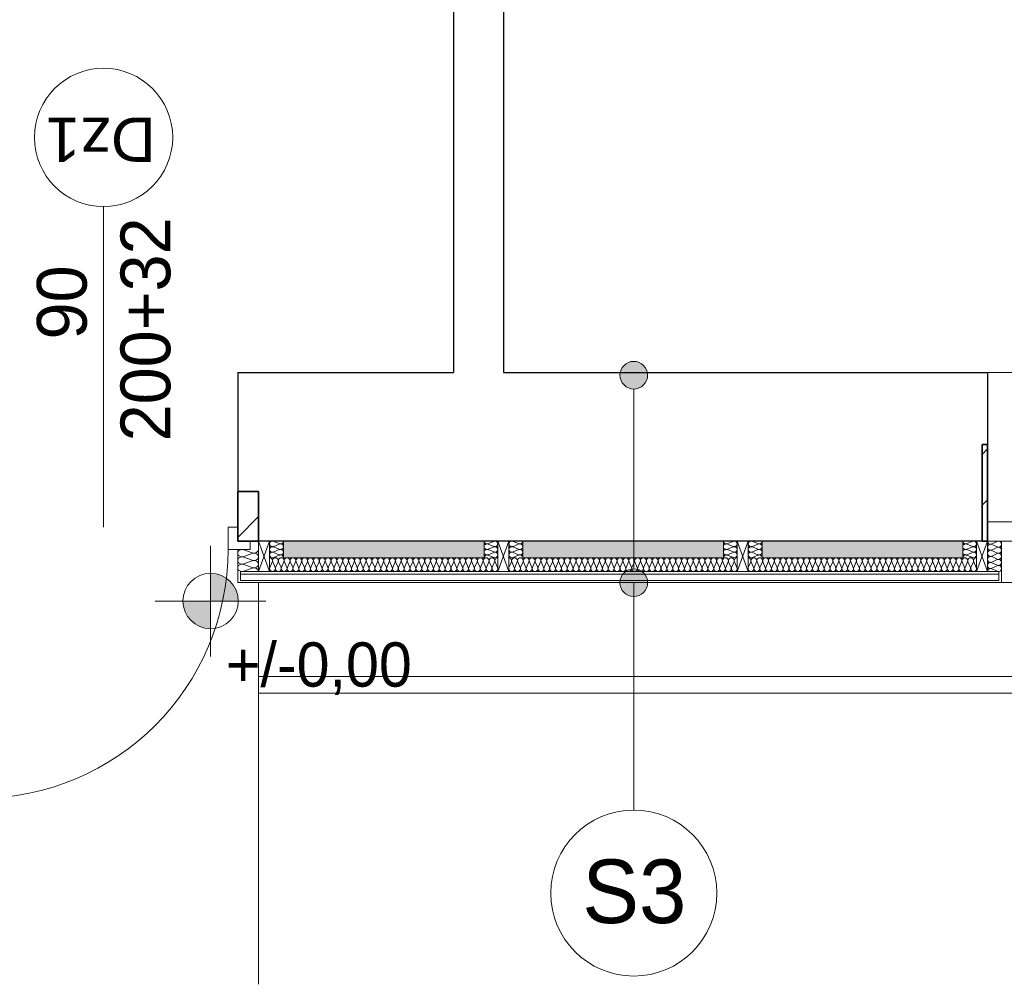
# Model space of a CAD drawing. Header units: inches. Extents: x -515158 to -470211, y -1887 to 84268.
# Tile 25 of 102: x -481176 to -477618, y -875 to 2613. Entities that reach past the tile are written whole.
import ezdxf

# ---------------------------------------------------------------- set-up
doc = ezdxf.new("R2010")
doc.units = ezdxf.units.IN
doc.header["$MEASUREMENT"] = 0
for name, color, linetype, lineweight in [('#podkład', 252, 'Continuous', 9), ('Arch drzwi_Nr_Pióra__10', 252, 'Continuous', 18), ('Arch ocieplenie_Nr_Pióra__21', 252, 'Continuous', 9), ('Arch ocieplenie_Nr_Pióra__44', 252, 'Continuous', 9), ('Arch ocieplenie_Nr_Pióra__95', 252, 'Continuous', 13), ('Arch opisy okien_Nr_Pióra__9', 252, 'Continuous', 9), ('Arch opisy_Nr_Pióra__1', 252, 'Continuous', 25), ('Arch opisy_Nr_Pióra__21', 252, 'Continuous', 9), ('Arch opisy_Nr_Pióra__9', 252, 'Continuous', 9), ('Arch stropy_Nr_Pióra__21', 252, 'Continuous', 9), ('Arch teren_Nr_Pióra__5', 252, 'Continuous', 13), ('Arch wykończenie_Nr_Pióra__9', 252, 'Continuous', 9), ('Arch zmurowania_Nr_Pióra__21', 252, 'Continuous', 9), ('Arch zmurowania_Nr_Pióra__27', 252, 'Continuous', 35), ('INWENT OPISY_Nr_Pióra__9', 252, 'Continuous', 9), ('INWENT RZĘDNE_Nr_Pióra__21', 252, 'Continuous', 9), ('INWENT. OKNA_Nr_Pióra__5', 252, 'Continuous', 13), ('INWENT.ŚCIANY_Nr_Pióra__1', 252, 'Continuous', 25), ('INWENT.ŚCIANY_Nr_Pióra__21', 252, 'Continuous', 9)]:
    doc.layers.add(name, color=color, linetype=linetype, lineweight=lineweight)
doc.styles.add('GENERATED_STYLE_10', font='arial.ttf')
doc.styles.add('GENERATED_STYLE_3', font='txt')
doc.styles.add('GENERATED_STYLE_6', font='txt')
doc.styles.add('GENERATED_STYLE_7', font='txt')
pattern_1 = [(45, (0, 0), (-91.923878, 91.923878), [])]

# ---------------------------------------------------------------- blocks, each defined once
blk = doc.blocks.new('parter')
at = {"layer": 'Arch opisy_Nr_Pióra__21', "linetype": 'Continuous'}
for points in [[(-478907, 33457.6), (-478910.8, 33476.8), (-478921.6, 33493), (-478937.9, 33503.8), (-478957, 33507.6), (-478976.1, 33503.8), (-478992.3, 33493), (-479003.2, 33476.8), (-479007, 33457.6), (-479003.2, 33438.5), (-478992.3, 33422.3), (-478976.1, 33411.4), (-478957, 33407.6), (-478937.9, 33411.4), (-478921.6, 33422.3), (-478910.8, 33438.5)], [(-478907, 32707.6), (-478910.8, 32726.8), (-478921.6, 32743), (-478937.9, 32753.8), (-478957, 32757.6), (-478976.1, 32753.8), (-478992.3, 32743), (-479003.2, 32726.8), (-479007, 32707.6), (-479003.2, 32688.5), (-478992.3, 32672.3), (-478976.1, 32661.4), (-478957, 32657.6), (-478937.9, 32661.4), (-478921.6, 32672.3), (-478910.8, 32688.5)]]:
    blk.add_hatch(color=252, dxfattribs=at).paths.add_polyline_path(points, flags=0)
at = {"layer": 'Arch zmurowania_Nr_Pióra__21', "linetype": 'Continuous'}
h = blk.add_hatch(dxfattribs=at)
h.set_pattern_fill('Common_Brick', color=252, style=0, pattern_type=2)
h.set_pattern_definition(pattern_1)
h.paths.add_polyline_path([(-477698.3, 32857.6), (-477678.3, 32857.6), (-477678.3, 33207.6), (-477698.3, 33207.6)], flags=0)
h = blk.add_hatch(dxfattribs=at)
h.set_pattern_fill('Common_Brick', color=252, style=0, pattern_type=2)
h.set_pattern_definition(pattern_1)
h.paths.add_polyline_path([(-480313.3, 33037.6), (-480388.3, 33037.6), (-480388.3, 32857.6), (-480313.3, 32857.6)], flags=0)
at = {"layer": 'INWENT RZĘDNE_Nr_Pióra__21', "linetype": 'Continuous'}
for points in [[(-480486.5, 32641), (-480386.5, 32641), (-480394.1, 32679.3), (-480415.8, 32711.7), (-480448.2, 32733.4), (-480486.5, 32741)], [(-480486.5, 32641), (-480586.5, 32641), (-480578.9, 32602.7), (-480557.2, 32570.3), (-480524.8, 32548.6), (-480486.5, 32541)]]:
    blk.add_hatch(color=252, dxfattribs=at).paths.add_polyline_path(points, flags=0)
at = {"layer": 'Arch drzwi_Nr_Pióra__10', "color": 252, "linetype": 'Continuous'}
for p, q in [((-480423.3, 32907.6), (-480423.3, 32827.6)), ((-480388.3, 32907.6), (-480423.3, 32907.6)), ((-480343.3, 32857.6), (-480343.3, 32827.6)), ((-480423.3, 32827.6), (-480343.3, 32827.6))]:
    blk.add_line(p, q, dxfattribs=at)
blk.add_arc((-481323.3, 32827.6), 900, 270, 0, dxfattribs=at)
at = {"layer": 'Arch ocieplenie_Nr_Pióra__21', "color": 252, "linetype": 'Continuous'}
for p, q in [((-480223.3, 32857.6), (-480223.3, 32797.6)), ((-479498.3, 32857.6), (-480223.3, 32857.6)), ((-479498.3, 32797.6), (-479498.3, 32857.6)), ((-479358.3, 32857.6), (-479358.3, 32797.6)), ((-478633.3, 32857.6), (-479358.3, 32857.6)), ((-478633.3, 32797.6), (-478633.3, 32857.6)), ((-478493.3, 32857.6), (-477768.3, 32857.6)), ((-478493.3, 32797.6), (-478493.3, 32857.6)), ((-477768.3, 32857.6), (-477768.3, 32797.6)), ((-480223.3, 32797.6), (-479498.3, 32797.6)), ((-479358.3, 32797.6), (-478633.3, 32797.6)), ((-477768.3, 32797.6), (-478493.3, 32797.6))]:
    blk.add_line(p, q, dxfattribs=at)
at = {"layer": 'Arch ocieplenie_Nr_Pióra__44', "color": 252, "linetype": 'Continuous'}
for p, q in [((-480238.2, 32848.5), (-480258.4, 32856.8)), ((-480258.4, 32838.5), (-480238.2, 32846.8)), ((-479483.4, 32848.5), (-479463.2, 32856.8)), ((-479463.2, 32838.5), (-479483.4, 32846.8)), ((-479373.2, 32848.5), (-479393.4, 32856.8)), ((-479393.4, 32838.5), (-479373.2, 32846.8)), ((-478618.4, 32848.5), (-478598.2, 32856.8)), ((-478598.2, 32838.5), (-478618.4, 32846.8)), ((-478508.2, 32848.5), (-478528.4, 32856.8)), ((-478528.4, 32838.5), (-478508.2, 32846.8)), ((-477753.4, 32848.5), (-477733.2, 32856.8)), ((-477733.2, 32838.5), (-477753.4, 32846.8)), ((-477663.4, 32847.6), (-477643.2, 32856.7)), ((-477643.2, 32836.6), (-477663.4, 32845.7)), ((-480335.7, 32815.4), (-480366, 32826.5)), ((-480366, 32802.1), (-480335.7, 32813.2)), ((-480238.2, 32828.5), (-480258.4, 32836.8)), ((-480258.4, 32818.5), (-480238.2, 32826.8)), ((-480238.2, 32808.5), (-480258.4, 32816.8)), ((-479483.4, 32828.5), (-479463.2, 32836.8)), ((-479463.2, 32818.5), (-479483.4, 32826.8)), ((-479483.4, 32808.5), (-479463.2, 32816.8)), ((-479373.2, 32828.5), (-479393.4, 32836.8)), ((-479393.4, 32818.5), (-479373.2, 32826.8)), ((-479373.2, 32808.5), (-479393.4, 32816.8)), ((-478618.4, 32828.5), (-478598.2, 32836.8)), ((-478598.2, 32818.5), (-478618.4, 32826.8)), ((-478618.4, 32808.5), (-478598.2, 32816.8)), ((-478508.2, 32828.5), (-478528.4, 32836.8)), ((-478528.4, 32818.5), (-478508.2, 32826.8)), ((-478508.2, 32808.5), (-478528.4, 32816.8)), ((-477753.4, 32828.5), (-477733.2, 32836.8)), ((-477733.2, 32818.5), (-477753.4, 32826.8)), ((-477753.4, 32808.5), (-477733.2, 32816.8)), ((-477663.4, 32825.6), (-477643.2, 32834.7)), ((-477643.2, 32814.6), (-477663.4, 32823.7)), ((-477663.4, 32803.6), (-477643.2, 32812.7)), ((-480335.7, 32788.8), (-480366, 32799.8)), ((-480366, 32775.4), (-480335.7, 32786.5)), ((-480335.7, 32762.1), (-480366, 32773.2)), ((-480263.6, 32782.7), (-480272.4, 32762.5)), ((-480253.1, 32762.5), (-480261.9, 32782.7)), ((-480258.4, 32798.5), (-480238.2, 32806.8)), ((-480242.5, 32782.7), (-480251.3, 32762.5)), ((-480231.9, 32762.5), (-480240.7, 32782.7)), ((-480221.3, 32782.7), (-480230.1, 32762.5)), ((-480210.8, 32762.5), (-480219.6, 32782.7)), ((-480200.2, 32782.7), (-480209, 32762.5)), ((-480189.6, 32762.5), (-480198.4, 32782.7)), ((-480179, 32782.7), (-480187.8, 32762.5)), ((-480168.4, 32762.5), (-480177.2, 32782.7)), ((-480157.9, 32782.7), (-480166.7, 32762.5)), ((-480147.3, 32762.5), (-480156.1, 32782.7)), ((-480136.7, 32782.7), (-480145.5, 32762.5)), ((-480126.1, 32762.5), (-480134.9, 32782.7)), ((-480115.6, 32782.7), (-480124.4, 32762.5)), ((-480105, 32762.5), (-480113.8, 32782.7)), ((-480094.4, 32782.7), (-480103.2, 32762.5)), ((-480083.8, 32762.5), (-480092.6, 32782.7)), ((-480073.3, 32782.7), (-480082.1, 32762.5)), ((-480062.7, 32762.5), (-480071.5, 32782.7)), ((-480052.1, 32782.7), (-480060.9, 32762.5)), ((-480041.5, 32762.5), (-480050.3, 32782.7)), ((-480030.9, 32782.7), (-480039.7, 32762.5)), ((-480020.4, 32762.5), (-480029.2, 32782.7)), ((-480009.8, 32782.7), (-480018.6, 32762.5)), ((-479999.2, 32762.5), (-480008, 32782.7)), ((-479988.6, 32782.7), (-479997.4, 32762.5)), ((-479978.1, 32762.5), (-479986.9, 32782.7)), ((-479967.5, 32782.7), (-479976.3, 32762.5)), ((-479956.9, 32762.5), (-479965.7, 32782.7)), ((-479946.3, 32782.7), (-479955.1, 32762.5)), ((-479935.8, 32762.5), (-479944.6, 32782.7)), ((-479925.2, 32782.7), (-479934, 32762.5)), ((-479914.6, 32762.5), (-479923.4, 32782.7)), ((-479904, 32782.7), (-479912.8, 32762.5)), ((-479893.4, 32762.5), (-479902.2, 32782.7)), ((-479882.9, 32782.7), (-479891.7, 32762.5)), ((-479872.3, 32762.5), (-479881.1, 32782.7)), ((-479861.7, 32782.7), (-479870.5, 32762.5)), ((-479851.1, 32762.5), (-479859.9, 32782.7)), ((-479840.6, 32782.7), (-479849.4, 32762.5)), ((-479830, 32762.5), (-479838.8, 32782.7)), ((-479819.4, 32782.7), (-479828.2, 32762.5)), ((-479808.8, 32762.5), (-479817.6, 32782.7)), ((-479798.3, 32782.7), (-479807.1, 32762.5)), ((-479787.7, 32762.5), (-479796.5, 32782.7)), ((-479777.1, 32782.7), (-479785.9, 32762.5)), ((-479766.5, 32762.5), (-479775.3, 32782.7)), ((-479755.9, 32782.7), (-479764.7, 32762.5)), ((-479745.4, 32762.5), (-479754.2, 32782.7)), ((-479734.8, 32782.7), (-479743.6, 32762.5)), ((-479724.2, 32762.5), (-479733, 32782.7)), ((-479713.6, 32782.7), (-479722.4, 32762.5)), ((-479703.1, 32762.5), (-479711.9, 32782.7)), ((-479692.5, 32782.7), (-479701.3, 32762.5)), ((-479681.9, 32762.5), (-479690.7, 32782.7)), ((-479671.3, 32782.7), (-479680.1, 32762.5)), ((-479660.8, 32762.5), (-479669.6, 32782.7)), ((-479650.2, 32782.7), (-479659, 32762.5)), ((-479639.6, 32762.5), (-479648.4, 32782.7)), ((-479629, 32782.7), (-479637.8, 32762.5)), ((-479618.4, 32762.5), (-479627.2, 32782.7)), ((-479607.9, 32782.7), (-479616.7, 32762.5)), ((-479597.3, 32762.5), (-479606.1, 32782.7)), ((-479586.7, 32782.7), (-479595.5, 32762.5)), ((-479576.1, 32762.5), (-479584.9, 32782.7)), ((-479565.6, 32782.7), (-479574.4, 32762.5)), ((-479555, 32762.5), (-479563.8, 32782.7)), ((-479544.4, 32782.7), (-479553.2, 32762.5)), ((-479533.8, 32762.5), (-479542.6, 32782.7)), ((-479523.3, 32782.7), (-479532.1, 32762.5)), ((-479512.7, 32762.5), (-479521.5, 32782.7)), ((-479502.1, 32782.7), (-479510.9, 32762.5)), ((-479491.5, 32762.5), (-479500.3, 32782.7)), ((-479480.9, 32782.7), (-479489.7, 32762.5)), ((-479463.2, 32798.5), (-479483.4, 32806.8)), ((-479470.4, 32762.5), (-479479.2, 32782.7)), ((-479459.8, 32782.7), (-479468.6, 32762.5)), ((-479449.2, 32762.5), (-479458, 32782.7)), ((-479408.3, 32762.5), (-479399.5, 32782.7)), ((-479397.7, 32782.7), (-479388.9, 32762.5)), ((-479393.4, 32798.5), (-479373.2, 32806.8)), ((-479387.1, 32762.5), (-479378.3, 32782.7)), ((-479376.5, 32782.7), (-479367.7, 32762.5)), ((-479366, 32762.5), (-479357.2, 32782.7)), ((-479355.4, 32782.7), (-479346.6, 32762.5)), ((-479344.8, 32762.5), (-479336, 32782.7)), ((-479334.2, 32782.7), (-479325.4, 32762.5)), ((-479323.6, 32762.5), (-479314.8, 32782.7)), ((-479313, 32782.7), (-479304.2, 32762.5)), ((-479302.4, 32762.5), (-479293.6, 32782.7)), ((-479291.8, 32782.7), (-479283, 32762.5)), ((-479281.3, 32762.5), (-479272.4, 32782.7)), ((-479270.7, 32782.7), (-479261.9, 32762.5)), ((-479260.1, 32762.5), (-479251.3, 32782.7)), ((-479249.5, 32782.7), (-479240.7, 32762.5)), ((-479238.9, 32762.5), (-479230.1, 32782.7)), ((-479228.3, 32782.7), (-479219.5, 32762.5)), ((-479217.7, 32762.5), (-479208.9, 32782.7)), ((-479207.1, 32782.7), (-479198.3, 32762.5)), ((-479196.6, 32762.5), (-479187.7, 32782.7)), ((-479186, 32782.7), (-479177.2, 32762.5)), ((-479175.4, 32762.5), (-479166.6, 32782.7)), ((-479164.8, 32782.7), (-479156, 32762.5)), ((-479154.2, 32762.5), (-479145.4, 32782.7)), ((-479143.6, 32782.7), (-479134.8, 32762.5)), ((-479133, 32762.5), (-479124.2, 32782.7)), ((-479122.4, 32782.7), (-479113.6, 32762.5)), ((-479111.8, 32762.5), (-479103, 32782.7)), ((-479101.3, 32782.7), (-479092.4, 32762.5)), ((-479090.7, 32762.5), (-479081.9, 32782.7)), ((-479080.1, 32782.7), (-479071.3, 32762.5)), ((-479069.5, 32762.5), (-479060.7, 32782.7)), ((-479058.9, 32782.7), (-479050.1, 32762.5)), ((-479048.3, 32762.5), (-479039.5, 32782.7)), ((-479037.7, 32782.7), (-479028.9, 32762.5)), ((-479027.1, 32762.5), (-479018.3, 32782.7)), ((-479016.6, 32782.7), (-479007.7, 32762.5)), ((-479006, 32762.5), (-478997.2, 32782.7)), ((-478995.4, 32782.7), (-478986.6, 32762.5)), ((-478984.8, 32762.5), (-478976, 32782.7)), ((-478974.2, 32782.7), (-478965.4, 32762.5)), ((-478963.6, 32762.5), (-478954.8, 32782.7)), ((-478953, 32782.7), (-478944.2, 32762.5)), ((-478942.4, 32762.5), (-478933.6, 32782.7)), ((-478931.8, 32782.7), (-478923, 32762.5)), ((-478921.3, 32762.5), (-478912.4, 32782.7)), ((-478910.7, 32782.7), (-478901.9, 32762.5)), ((-478900.1, 32762.5), (-478891.3, 32782.7)), ((-478889.5, 32782.7), (-478880.7, 32762.5)), ((-478878.9, 32762.5), (-478870.1, 32782.7)), ((-478868.3, 32782.7), (-478859.5, 32762.5)), ((-478857.7, 32762.5), (-478848.9, 32782.7)), ((-478847.1, 32782.7), (-478838.3, 32762.5)), ((-478836.6, 32762.5), (-478827.7, 32782.7)), ((-478826, 32782.7), (-478817.2, 32762.5)), ((-478815.4, 32762.5), (-478806.6, 32782.7)), ((-478804.8, 32782.7), (-478796, 32762.5)), ((-478794.2, 32762.5), (-478785.4, 32782.7)), ((-478783.6, 32782.7), (-478774.8, 32762.5)), ((-478773, 32762.5), (-478764.2, 32782.7)), ((-478762.4, 32782.7), (-478753.6, 32762.5)), ((-478751.8, 32762.5), (-478743, 32782.7)), ((-478741.3, 32782.7), (-478732.4, 32762.5)), ((-478730.7, 32762.5), (-478721.9, 32782.7)), ((-478720.1, 32782.7), (-478711.3, 32762.5)), ((-478709.5, 32762.5), (-478700.7, 32782.7)), ((-478698.9, 32782.7), (-478690.1, 32762.5)), ((-478688.3, 32762.5), (-478679.5, 32782.7)), ((-478677.7, 32782.7), (-478668.9, 32762.5)), ((-478667.1, 32762.5), (-478658.3, 32782.7)), ((-478656.6, 32782.7), (-478647.7, 32762.5)), ((-478646, 32762.5), (-478637.2, 32782.7)), ((-478635.4, 32782.7), (-478626.6, 32762.5)), ((-478624.8, 32762.5), (-478616, 32782.7)), ((-478598.2, 32798.5), (-478618.4, 32806.8)), ((-478614.2, 32782.7), (-478605.4, 32762.5)), ((-478603.6, 32762.5), (-478594.8, 32782.7)), ((-478593, 32782.7), (-478584.2, 32762.5)), ((-478543.3, 32762.5), (-478534.5, 32782.7)), ((-478532.7, 32782.7), (-478523.9, 32762.5)), ((-478528.4, 32798.5), (-478508.2, 32806.8)), ((-478522.1, 32762.5), (-478513.3, 32782.7)), ((-478511.5, 32782.7), (-478502.7, 32762.5)), ((-478501, 32762.5), (-478492.2, 32782.7)), ((-478490.4, 32782.7), (-478481.6, 32762.5)), ((-478479.8, 32762.5), (-478471, 32782.7)), ((-478469.2, 32782.7), (-478460.4, 32762.5)), ((-478458.6, 32762.5), (-478449.8, 32782.7)), ((-478448, 32782.7), (-478439.2, 32762.5)), ((-478437.4, 32762.5), (-478428.6, 32782.7)), ((-478426.8, 32782.7), (-478418, 32762.5)), ((-478416.3, 32762.5), (-478407.4, 32782.7)), ((-478405.7, 32782.7), (-478396.9, 32762.5)), ((-478395.1, 32762.5), (-478386.3, 32782.7)), ((-478384.5, 32782.7), (-478375.7, 32762.5)), ((-478373.9, 32762.5), (-478365.1, 32782.7)), ((-478363.3, 32782.7), (-478354.5, 32762.5)), ((-478352.7, 32762.5), (-478343.9, 32782.7)), ((-478342.1, 32782.7), (-478333.3, 32762.5)), ((-478331.5, 32762.5), (-478322.7, 32782.7)), ((-478321, 32782.7), (-478312.2, 32762.5)), ((-478310.4, 32762.5), (-478301.6, 32782.7)), ((-478299.8, 32782.7), (-478291, 32762.5)), ((-478289.2, 32762.5), (-478280.4, 32782.7)), ((-478278.6, 32782.7), (-478269.8, 32762.5)), ((-478268, 32762.5), (-478259.2, 32782.7)), ((-478257.4, 32782.7), (-478248.6, 32762.5)), ((-478246.8, 32762.5), (-478238, 32782.7)), ((-478236.3, 32782.7), (-478227.4, 32762.5)), ((-478225.7, 32762.5), (-478216.9, 32782.7)), ((-478215.1, 32782.7), (-478206.3, 32762.5)), ((-478204.5, 32762.5), (-478195.7, 32782.7)), ((-478193.9, 32782.7), (-478185.1, 32762.5)), ((-478183.3, 32762.5), (-478174.5, 32782.7)), ((-478172.7, 32782.7), (-478163.9, 32762.5)), ((-478162.1, 32762.5), (-478153.3, 32782.7)), ((-478151.6, 32782.7), (-478142.7, 32762.5)), ((-478141, 32762.5), (-478132.2, 32782.7)), ((-478130.4, 32782.7), (-478121.6, 32762.5)), ((-478119.8, 32762.5), (-478111, 32782.7)), ((-478109.2, 32782.7), (-478100.4, 32762.5)), ((-478098.6, 32762.5), (-478089.8, 32782.7)), ((-478088, 32782.7), (-478079.2, 32762.5)), ((-478077.4, 32762.5), (-478068.6, 32782.7)), ((-478066.8, 32782.7), (-478058, 32762.5)), ((-478056.3, 32762.5), (-478047.4, 32782.7)), ((-478045.7, 32782.7), (-478036.9, 32762.5)), ((-478035.1, 32762.5), (-478026.3, 32782.7)), ((-478024.5, 32782.7), (-478015.7, 32762.5)), ((-478013.9, 32762.5), (-478005.1, 32782.7)), ((-478003.3, 32782.7), (-477994.5, 32762.5)), ((-477992.7, 32762.5), (-477983.9, 32782.7)), ((-477982.1, 32782.7), (-477973.3, 32762.5)), ((-477971.6, 32762.5), (-477962.7, 32782.7)), ((-477961, 32782.7), (-477952.2, 32762.5)), ((-477950.4, 32762.5), (-477941.6, 32782.7)), ((-477939.8, 32782.7), (-477931, 32762.5)), ((-477929.2, 32762.5), (-477920.4, 32782.7)), ((-477918.6, 32782.7), (-477909.8, 32762.5)), ((-477908, 32762.5), (-477899.2, 32782.7)), ((-477897.4, 32782.7), (-477888.6, 32762.5)), ((-477886.8, 32762.5), (-477878, 32782.7)), ((-477876.3, 32782.7), (-477867.4, 32762.5)), ((-477865.7, 32762.5), (-477856.9, 32782.7)), ((-477855.1, 32782.7), (-477846.3, 32762.5)), ((-477844.5, 32762.5), (-477835.7, 32782.7)), ((-477833.9, 32782.7), (-477825.1, 32762.5)), ((-477823.3, 32762.5), (-477814.5, 32782.7)), ((-477812.7, 32782.7), (-477803.9, 32762.5)), ((-477802.1, 32762.5), (-477793.3, 32782.7)), ((-477791.6, 32782.7), (-477782.7, 32762.5)), ((-477781, 32762.5), (-477772.2, 32782.7)), ((-477770.4, 32782.7), (-477761.6, 32762.5)), ((-477759.8, 32762.5), (-477751, 32782.7)), ((-477733.2, 32798.5), (-477753.4, 32806.8)), ((-477749.2, 32782.7), (-477740.4, 32762.5)), ((-477738.6, 32762.5), (-477729.8, 32782.7)), ((-477728, 32782.7), (-477719.2, 32762.5)), ((-477643.2, 32792.6), (-477663.4, 32801.7)), ((-477663.4, 32781.6), (-477643.2, 32790.7)), ((-477643.2, 32770.6), (-477663.4, 32779.7)), ((-480366, 32748.8), (-480335.7, 32759.8)), ((-477663.4, 32759.6), (-477643.2, 32768.7)), ((-477643.2, 32748.6), (-477663.4, 32757.7))]:
    blk.add_line(p, q, dxfattribs=at)
for centre, major_axis, ratio, start_param, end_param in [((-480262.7, 32847.6), (-10.6, 0), 0.940381, 4.299595, 8.266775), ((-480234, 32857.6), (-10.6, 0), 0.940381, 1.158004, 3.141593), ((-480234, 32837.6), (-10.6, 0), 0.940381, 1.158004, 5.125183), ((-479487.7, 32837.6), (-10.6, 0), 0.940381, 4.299595, 8.266774), ((-479487.7, 32857.6), (-10.6, 0), 0.940381, 6.283185, 8.266774), ((-479459, 32847.6), (-10.6, 0), 0.940381, 1.158003, 5.125183), ((-479397.7, 32847.6), (-10.6, 0), 0.940381, 4.299595, 8.266775), ((-479369, 32857.6), (-10.6, 0), 0.940381, 1.158004, 3.141593), ((-479369, 32837.6), (-10.6, 0), 0.940381, 1.158004, 5.125183), ((-478622.7, 32837.6), (-10.6, 0), 0.940381, 4.299595, 8.266774), ((-478622.7, 32857.6), (-10.6, 0), 0.940381, 6.283185, 8.266774), ((-478594, 32847.6), (-10.6, 0), 0.940381, 1.158003, 5.125183), ((-478532.7, 32847.6), (-10.6, 0), 0.940381, 4.299595, 8.266775), ((-478504, 32857.6), (-10.6, 0), 0.940381, 1.158004, 3.141593), ((-478504, 32837.6), (-10.6, 0), 0.940381, 1.158004, 5.125183), ((-477757.7, 32837.6), (-10.6, 0), 0.940381, 4.299595, 8.266774), ((-477757.7, 32857.6), (-10.6, 0), 0.940381, 6.283185, 8.266774), ((-477729, 32847.6), (-10.6, 0), 0.940381, 1.158003, 5.125183), ((-477667.7, 32835.6), (0, 11), 0.966714, 5.870392, 9.837571), ((-477667.7, 32857.6), (0, 11), 0.966714, 1.570796, 3.554385), ((-477639, 32846.6), (0, 11), 0.966714, 2.728799, 6.695979), ((-480372.4, 32814.3), (-16, 0), 0.835908, 4.299595, 8.266775), ((-480329.3, 32827.6), (-16, 0), 0.835908, 1.158004, 3.141593), ((-480329.3, 32801), (-16, 0), 0.835908, 1.158004, 5.125183), ((-480262.7, 32827.6), (-10.6, 0), 0.940381, 4.299595, 8.266775), ((-480262.7, 32807.6), (-10.6, 0), 0.940381, 4.299595, 8.266775), ((-480234, 32817.6), (-10.6, 0), 0.940381, 1.158004, 5.125183), ((-480234, 32797.6), (-10.6, 0), 0.940381, 3.141593, 5.125182), ((-479487.7, 32817.6), (-10.6, 0), 0.940381, 4.299595, 8.266774), ((-479487.7, 32797.6), (-10.6, 0), 0.940381, 4.299596, 6.283185), ((-479459, 32827.6), (-10.6, 0), 0.940381, 1.158003, 5.125183), ((-479459, 32807.6), (-10.6, 0), 0.940381, 1.158003, 5.125183), ((-479397.7, 32827.6), (-10.6, 0), 0.940381, 4.299595, 8.266775), ((-479397.7, 32807.6), (-10.6, 0), 0.940381, 4.299595, 8.266775), ((-479369, 32817.6), (-10.6, 0), 0.940381, 1.158004, 5.125183), ((-479369, 32797.6), (-10.6, 0), 0.940381, 3.141593, 5.125182), ((-478622.7, 32817.6), (-10.6, 0), 0.940381, 4.299595, 8.266774), ((-478622.7, 32797.6), (-10.6, 0), 0.940381, 4.299596, 6.283185), ((-478594, 32827.6), (-10.6, 0), 0.940381, 1.158003, 5.125183), ((-478594, 32807.6), (-10.6, 0), 0.940381, 1.158003, 5.125183), ((-478532.7, 32827.6), (-10.6, 0), 0.940381, 4.299595, 8.266775), ((-478532.7, 32807.6), (-10.6, 0), 0.940381, 4.299595, 8.266775), ((-478504, 32817.6), (-10.6, 0), 0.940381, 1.158004, 5.125183), ((-478504, 32797.6), (-10.6, 0), 0.940381, 3.141593, 5.125182), ((-477757.7, 32817.6), (-10.6, 0), 0.940381, 4.299595, 8.266774), ((-477757.7, 32797.6), (-10.6, 0), 0.940381, 4.299596, 6.283185), ((-477729, 32827.6), (-10.6, 0), 0.940381, 1.158003, 5.125183), ((-477729, 32807.6), (-10.6, 0), 0.940381, 1.158003, 5.125183), ((-477667.7, 32813.6), (0, 11), 0.966714, 5.870392, 9.837571), ((-477639, 32824.6), (0, 11), 0.966714, 2.728799, 6.695979), ((-477639, 32802.6), (0, 11), 0.966714, 2.728799, 6.695979), ((-480372.4, 32787.6), (-16, 0), 0.835908, 4.299595, 8.266775), ((-480372.4, 32761), (-16, 0), 0.835908, 4.299595, 8.266775), ((-480329.3, 32774.3), (-16, 0), 0.835908, 1.158004, 5.125183), ((-480273.3, 32787), (0, -10.6), 0.994621, 1.158004, 3.141593), ((-480252.2, 32787), (0, -10.6), 0.994621, 1.158004, 5.125183), ((-480231, 32787), (0, -10.6), 0.994621, 1.158004, 5.125183), ((-480209.9, 32787), (0, -10.6), 0.994621, 1.158004, 5.125183), ((-480188.7, 32787), (0, -10.6), 0.994621, 1.158004, 5.125183), ((-480167.6, 32787), (0, -10.6), 0.994621, 1.158004, 5.125183), ((-480146.4, 32787), (0, -10.6), 0.994621, 1.158004, 5.125183), ((-480125.2, 32787), (0, -10.6), 0.994621, 1.158004, 5.125183), ((-480104.1, 32787), (0, -10.6), 0.994621, 1.158004, 5.125183), ((-480082.9, 32787), (0, -10.6), 0.994621, 1.158004, 5.125183), ((-480061.8, 32787), (0, -10.6), 0.994621, 1.158004, 5.125183), ((-480040.6, 32787), (0, -10.6), 0.994621, 1.158004, 5.125183), ((-480019.5, 32787), (0, -10.6), 0.994621, 1.158004, 5.125183), ((-479998.3, 32787), (0, -10.6), 0.994621, 1.158004, 5.125183), ((-479977.2, 32787), (0, -10.6), 0.994621, 1.158004, 5.125183), ((-479956, 32787), (0, -10.6), 0.994621, 1.158004, 5.125183), ((-479934.9, 32787), (0, -10.6), 0.994621, 1.158004, 5.125183), ((-479913.7, 32787), (0, -10.6), 0.994621, 1.158004, 5.125183), ((-479892.6, 32787), (0, -10.6), 0.994621, 1.158004, 5.125183), ((-479871.4, 32787), (0, -10.6), 0.994621, 1.158004, 5.125183), ((-479850.2, 32787), (0, -10.6), 0.994621, 1.158004, 5.125183), ((-479829.1, 32787), (0, -10.6), 0.994621, 1.158004, 5.125183), ((-479807.9, 32787), (0, -10.6), 0.994621, 1.158004, 5.125183), ((-479786.8, 32787), (0, -10.6), 0.994621, 1.158004, 5.125183), ((-479765.6, 32787), (0, -10.6), 0.994621, 1.158004, 5.125183), ((-479744.5, 32787), (0, -10.6), 0.994621, 1.158004, 5.125183), ((-479723.3, 32787), (0, -10.6), 0.994621, 1.158004, 5.125183), ((-479702.2, 32787), (0, -10.6), 0.994621, 1.158004, 5.125183), ((-479681, 32787), (0, -10.6), 0.994621, 1.158004, 5.125183), ((-479659.9, 32787), (0, -10.6), 0.994621, 1.158004, 5.125183), ((-479638.7, 32787), (0, -10.6), 0.994621, 1.158004, 5.125183), ((-479617.6, 32787), (0, -10.6), 0.994621, 1.158004, 5.125183), ((-479596.4, 32787), (0, -10.6), 0.994621, 1.158004, 5.125183), ((-479575.2, 32787), (0, -10.6), 0.994621, 1.158004, 5.125183), ((-479554.1, 32787), (0, -10.6), 0.994621, 1.158004, 5.125183), ((-479532.9, 32787), (0, -10.6), 0.994621, 1.158004, 5.125183), ((-479511.8, 32787), (0, -10.6), 0.994621, 1.158004, 5.125183), ((-479490.6, 32787), (0, -10.6), 0.994621, 1.158004, 5.125183), ((-479469.5, 32787), (0, -10.6), 0.994621, 1.158004, 5.125183), ((-479448.3, 32787), (0, -10.6), 0.994621, 3.141593, 5.125182), ((-479409.2, 32787), (0, 10.6), 0.995679, 4.299596, 6.283185), ((-479388, 32787), (0, 10.6), 0.995679, 4.299595, 8.266774), ((-479366.9, 32787), (0, 10.6), 0.995679, 4.299595, 8.266774), ((-479345.7, 32787), (0, 10.6), 0.995679, 4.299595, 8.266774), ((-479324.5, 32787), (0, 10.6), 0.995679, 4.299595, 8.266774), ((-479303.3, 32787), (0, 10.6), 0.995679, 4.299595, 8.266774), ((-479282.1, 32787), (0, 10.6), 0.995679, 4.299595, 8.266774), ((-479261, 32787), (0, 10.6), 0.995679, 4.299595, 8.266774), ((-479239.8, 32787), (0, 10.6), 0.995679, 4.299595, 8.266774), ((-479218.6, 32787), (0, 10.6), 0.995679, 4.299595, 8.266774), ((-479197.4, 32787), (0, 10.6), 0.995679, 4.299595, 8.266774), ((-479176.3, 32787), (0, 10.6), 0.995679, 4.299595, 8.266774), ((-479155.1, 32787), (0, 10.6), 0.995679, 4.299595, 8.266774), ((-479133.9, 32787), (0, 10.6), 0.995679, 4.299595, 8.266774), ((-479112.7, 32787), (0, 10.6), 0.995679, 4.299595, 8.266774), ((-479091.6, 32787), (0, 10.6), 0.995679, 4.299595, 8.266774), ((-479070.4, 32787), (0, 10.6), 0.995679, 4.299595, 8.266774), ((-479049.2, 32787), (0, 10.6), 0.995679, 4.299595, 8.266774), ((-479028, 32787), (0, 10.6), 0.995679, 4.299595, 8.266774), ((-479006.9, 32787), (0, 10.6), 0.995679, 4.299595, 8.266774), ((-478985.7, 32787), (0, 10.6), 0.995679, 4.299595, 8.266774), ((-478964.5, 32787), (0, 10.6), 0.995679, 4.299595, 8.266774), ((-478943.3, 32787), (0, 10.6), 0.995679, 4.299595, 8.266774), ((-478922.1, 32787), (0, 10.6), 0.995679, 4.299595, 8.266774), ((-478901, 32787), (0, 10.6), 0.995679, 4.299595, 8.266774), ((-478879.8, 32787), (0, 10.6), 0.995679, 4.299595, 8.266774), ((-478858.6, 32787), (0, 10.6), 0.995679, 4.299595, 8.266774), ((-478837.4, 32787), (0, 10.6), 0.995679, 4.299595, 8.266774), ((-478816.3, 32787), (0, 10.6), 0.995679, 4.299595, 8.266774), ((-478795.1, 32787), (0, 10.6), 0.995679, 4.299595, 8.266774), ((-478773.9, 32787), (0, 10.6), 0.995679, 4.299595, 8.266774), ((-478752.7, 32787), (0, 10.6), 0.995679, 4.299595, 8.266774), ((-478731.6, 32787), (0, 10.6), 0.995679, 4.299595, 8.266774), ((-478710.4, 32787), (0, 10.6), 0.995679, 4.299595, 8.266774), ((-478689.2, 32787), (0, 10.6), 0.995679, 4.299595, 8.266774), ((-478668, 32787), (0, 10.6), 0.995679, 4.299595, 8.266774), ((-478646.9, 32787), (0, 10.6), 0.995679, 4.299595, 8.266774), ((-478625.7, 32787), (0, 10.6), 0.995679, 4.299595, 8.266774), ((-478604.5, 32787), (0, 10.6), 0.995679, 4.299595, 8.266774), ((-478583.3, 32787), (0, 10.6), 0.995679, 6.283185, 8.266774), ((-478544.2, 32787), (0, 10.6), 0.995679, 4.299596, 6.283185), ((-478523, 32787), (0, 10.6), 0.995679, 4.299595, 8.266774), ((-478501.9, 32787), (0, 10.6), 0.995679, 4.299595, 8.266774), ((-478480.7, 32787), (0, 10.6), 0.995679, 4.299595, 8.266774), ((-478459.5, 32787), (0, 10.6), 0.995679, 4.299595, 8.266774), ((-478438.3, 32787), (0, 10.6), 0.995679, 4.299595, 8.266774), ((-478417.1, 32787), (0, 10.6), 0.995679, 4.299595, 8.266774), ((-478396, 32787), (0, 10.6), 0.995679, 4.299595, 8.266774), ((-478374.8, 32787), (0, 10.6), 0.995679, 4.299595, 8.266774), ((-478353.6, 32787), (0, 10.6), 0.995679, 4.299595, 8.266774), ((-478332.4, 32787), (0, 10.6), 0.995679, 4.299595, 8.266774), ((-478311.3, 32787), (0, 10.6), 0.995679, 4.299595, 8.266774), ((-478290.1, 32787), (0, 10.6), 0.995679, 4.299595, 8.266774), ((-478268.9, 32787), (0, 10.6), 0.995679, 4.299595, 8.266774), ((-478247.7, 32787), (0, 10.6), 0.995679, 4.299595, 8.266774), ((-478226.6, 32787), (0, 10.6), 0.995679, 4.299595, 8.266774), ((-478205.4, 32787), (0, 10.6), 0.995679, 4.299595, 8.266774), ((-478184.2, 32787), (0, 10.6), 0.995679, 4.299595, 8.266774), ((-478163, 32787), (0, 10.6), 0.995679, 4.299595, 8.266774), ((-478141.9, 32787), (0, 10.6), 0.995679, 4.299595, 8.266774), ((-478120.7, 32787), (0, 10.6), 0.995679, 4.299595, 8.266774), ((-478099.5, 32787), (0, 10.6), 0.995679, 4.299595, 8.266774), ((-478078.3, 32787), (0, 10.6), 0.995679, 4.299595, 8.266774), ((-478057.1, 32787), (0, 10.6), 0.995679, 4.299595, 8.266774), ((-478036, 32787), (0, 10.6), 0.995679, 4.299595, 8.266774), ((-478014.8, 32787), (0, 10.6), 0.995679, 4.299595, 8.266774), ((-477993.6, 32787), (0, 10.6), 0.995679, 4.299595, 8.266774), ((-477972.4, 32787), (0, 10.6), 0.995679, 4.299595, 8.266774), ((-477951.3, 32787), (0, 10.6), 0.995679, 4.299595, 8.266774), ((-477930.1, 32787), (0, 10.6), 0.995679, 4.299595, 8.266774), ((-477908.9, 32787), (0, 10.6), 0.995679, 4.299595, 8.266774), ((-477887.7, 32787), (0, 10.6), 0.995679, 4.299595, 8.266774), ((-477866.6, 32787), (0, 10.6), 0.995679, 4.299595, 8.266774), ((-477845.4, 32787), (0, 10.6), 0.995679, 4.299595, 8.266774), ((-477824.2, 32787), (0, 10.6), 0.995679, 4.299595, 8.266774), ((-477803, 32787), (0, 10.6), 0.995679, 4.299595, 8.266774), ((-477781.9, 32787), (0, 10.6), 0.995679, 4.299595, 8.266774), ((-477760.7, 32787), (0, 10.6), 0.995679, 4.299595, 8.266774), ((-477739.5, 32787), (0, 10.6), 0.995679, 4.299595, 8.266774), ((-477718.3, 32787), (0, 10.6), 0.995679, 6.283185, 8.266774), ((-477667.7, 32791.6), (0, 11), 0.966714, 5.870392, 9.837571), ((-477667.7, 32769.6), (0, 11), 0.966714, 5.870392, 9.837571), ((-477639, 32780.6), (0, 11), 0.966714, 2.728799, 6.695979), ((-480329.3, 32747.6), (-16, 0), 0.835908, 3.141593, 5.125182), ((-480262.7, 32758.3), (0, -10.6), 0.994621, 4.299595, 8.266775), ((-480241.6, 32758.3), (0, -10.6), 0.994621, 4.299595, 8.266775), ((-480220.4, 32758.3), (0, -10.6), 0.994621, 4.299595, 8.266775), ((-480199.3, 32758.3), (0, -10.6), 0.994621, 4.299595, 8.266775), ((-480178.1, 32758.3), (0, -10.6), 0.994621, 4.299595, 8.266775), ((-480157, 32758.3), (0, -10.6), 0.994621, 4.299595, 8.266775), ((-480135.8, 32758.3), (0, -10.6), 0.994621, 4.299595, 8.266775), ((-480114.7, 32758.3), (0, -10.6), 0.994621, 4.299595, 8.266775), ((-480093.5, 32758.3), (0, -10.6), 0.994621, 4.299595, 8.266775), ((-480072.4, 32758.3), (0, -10.6), 0.994621, 4.299595, 8.266775), ((-480051.2, 32758.3), (0, -10.6), 0.994621, 4.299595, 8.266775), ((-480030.1, 32758.3), (0, -10.6), 0.994621, 4.299595, 8.266775), ((-480008.9, 32758.3), (0, -10.6), 0.994621, 4.299595, 8.266775), ((-479987.7, 32758.3), (0, -10.6), 0.994621, 4.299595, 8.266775), ((-479966.6, 32758.3), (0, -10.6), 0.994621, 4.299595, 8.266775), ((-479945.4, 32758.3), (0, -10.6), 0.994621, 4.299595, 8.266775), ((-479924.3, 32758.3), (0, -10.6), 0.994621, 4.299595, 8.266775), ((-479903.1, 32758.3), (0, -10.6), 0.994621, 4.299595, 8.266775), ((-479882, 32758.3), (0, -10.6), 0.994621, 4.299595, 8.266775), ((-479860.8, 32758.3), (0, -10.6), 0.994621, 4.299595, 8.266775), ((-479839.7, 32758.3), (0, -10.6), 0.994621, 4.299595, 8.266775), ((-479818.5, 32758.3), (0, -10.6), 0.994621, 4.299595, 8.266775), ((-479797.4, 32758.3), (0, -10.6), 0.994621, 4.299595, 8.266775), ((-479776.2, 32758.3), (0, -10.6), 0.994621, 4.299595, 8.266775), ((-479755.1, 32758.3), (0, -10.6), 0.994621, 4.299595, 8.266775), ((-479733.9, 32758.3), (0, -10.6), 0.994621, 4.299595, 8.266775), ((-479712.7, 32758.3), (0, -10.6), 0.994621, 4.299595, 8.266775), ((-479691.6, 32758.3), (0, -10.6), 0.994621, 4.299595, 8.266775), ((-479670.4, 32758.3), (0, -10.6), 0.994621, 4.299595, 8.266775), ((-479649.3, 32758.3), (0, -10.6), 0.994621, 4.299595, 8.266775), ((-479628.1, 32758.3), (0, -10.6), 0.994621, 4.299595, 8.266775), ((-479607, 32758.3), (0, -10.6), 0.994621, 4.299595, 8.266775), ((-479585.8, 32758.3), (0, -10.6), 0.994621, 4.299595, 8.266775), ((-479564.7, 32758.3), (0, -10.6), 0.994621, 4.299595, 8.266775), ((-479543.5, 32758.3), (0, -10.6), 0.994621, 4.299595, 8.266775), ((-479522.4, 32758.3), (0, -10.6), 0.994621, 4.299595, 8.266775), ((-479501.2, 32758.3), (0, -10.6), 0.994621, 4.299595, 8.266775), ((-479480.1, 32758.3), (0, -10.6), 0.994621, 4.299595, 8.266775), ((-479458.9, 32758.3), (0, -10.6), 0.994621, 4.299595, 8.266775), ((-479398.6, 32758.3), (0, 10.6), 0.995679, 1.158003, 5.125183), ((-479377.4, 32758.3), (0, 10.6), 0.995679, 1.158003, 5.125183), ((-479356.3, 32758.3), (0, 10.6), 0.995679, 1.158003, 5.125183), ((-479335.1, 32758.3), (0, 10.6), 0.995679, 1.158003, 5.125183), ((-479313.9, 32758.3), (0, 10.6), 0.995679, 1.158003, 5.125183), ((-479292.7, 32758.3), (0, 10.6), 0.995679, 1.158003, 5.125183), ((-479271.6, 32758.3), (0, 10.6), 0.995679, 1.158003, 5.125183), ((-479250.4, 32758.3), (0, 10.6), 0.995679, 1.158003, 5.125183), ((-479229.2, 32758.3), (0, 10.6), 0.995679, 1.158003, 5.125183), ((-479208, 32758.3), (0, 10.6), 0.995679, 1.158003, 5.125183), ((-479186.9, 32758.3), (0, 10.6), 0.995679, 1.158003, 5.125183), ((-479165.7, 32758.3), (0, 10.6), 0.995679, 1.158003, 5.125183), ((-479144.5, 32758.3), (0, 10.6), 0.995679, 1.158003, 5.125183), ((-479123.3, 32758.3), (0, 10.6), 0.995679, 1.158003, 5.125183), ((-479102.1, 32758.3), (0, 10.6), 0.995679, 1.158003, 5.125183), ((-479081, 32758.3), (0, 10.6), 0.995679, 1.158003, 5.125183), ((-479059.8, 32758.3), (0, 10.6), 0.995679, 1.158003, 5.125183), ((-479038.6, 32758.3), (0, 10.6), 0.995679, 1.158003, 5.125183), ((-479017.4, 32758.3), (0, 10.6), 0.995679, 1.158003, 5.125183), ((-478996.3, 32758.3), (0, 10.6), 0.995679, 1.158003, 5.125183), ((-478975.1, 32758.3), (0, 10.6), 0.995679, 1.158003, 5.125183), ((-478953.9, 32758.3), (0, 10.6), 0.995679, 1.158003, 5.125183), ((-478932.7, 32758.3), (0, 10.6), 0.995679, 1.158003, 5.125183), ((-478911.6, 32758.3), (0, 10.6), 0.995679, 1.158003, 5.125183), ((-478890.4, 32758.3), (0, 10.6), 0.995679, 1.158003, 5.125183), ((-478869.2, 32758.3), (0, 10.6), 0.995679, 1.158003, 5.125183), ((-478848, 32758.3), (0, 10.6), 0.995679, 1.158003, 5.125183), ((-478826.9, 32758.3), (0, 10.6), 0.995679, 1.158003, 5.125183), ((-478805.7, 32758.3), (0, 10.6), 0.995679, 1.158003, 5.125183), ((-478784.5, 32758.3), (0, 10.6), 0.995679, 1.158003, 5.125183), ((-478763.3, 32758.3), (0, 10.6), 0.995679, 1.158003, 5.125183), ((-478742.1, 32758.3), (0, 10.6), 0.995679, 1.158003, 5.125183), ((-478721, 32758.3), (0, 10.6), 0.995679, 1.158003, 5.125183), ((-478699.8, 32758.3), (0, 10.6), 0.995679, 1.158003, 5.125183), ((-478678.6, 32758.3), (0, 10.6), 0.995679, 1.158003, 5.125183), ((-478657.4, 32758.3), (0, 10.6), 0.995679, 1.158003, 5.125183), ((-478636.3, 32758.3), (0, 10.6), 0.995679, 1.158003, 5.125183), ((-478615.1, 32758.3), (0, 10.6), 0.995679, 1.158003, 5.125183), ((-478593.9, 32758.3), (0, 10.6), 0.995679, 1.158003, 5.125183), ((-478533.6, 32758.3), (0, 10.6), 0.995679, 1.158003, 5.125183), ((-478512.4, 32758.3), (0, 10.6), 0.995679, 1.158003, 5.125183), ((-478491.3, 32758.3), (0, 10.6), 0.995679, 1.158003, 5.125183), ((-478470.1, 32758.3), (0, 10.6), 0.995679, 1.158003, 5.125183), ((-478448.9, 32758.3), (0, 10.6), 0.995679, 1.158003, 5.125183), ((-478427.7, 32758.3), (0, 10.6), 0.995679, 1.158003, 5.125183), ((-478406.6, 32758.3), (0, 10.6), 0.995679, 1.158003, 5.125183), ((-478385.4, 32758.3), (0, 10.6), 0.995679, 1.158003, 5.125183), ((-478364.2, 32758.3), (0, 10.6), 0.995679, 1.158003, 5.125183), ((-478343, 32758.3), (0, 10.6), 0.995679, 1.158003, 5.125183), ((-478321.9, 32758.3), (0, 10.6), 0.995679, 1.158003, 5.125183), ((-478300.7, 32758.3), (0, 10.6), 0.995679, 1.158003, 5.125183), ((-478279.5, 32758.3), (0, 10.6), 0.995679, 1.158003, 5.125183), ((-478258.3, 32758.3), (0, 10.6), 0.995679, 1.158003, 5.125183), ((-478237.1, 32758.3), (0, 10.6), 0.995679, 1.158003, 5.125183), ((-478216, 32758.3), (0, 10.6), 0.995679, 1.158003, 5.125183), ((-478194.8, 32758.3), (0, 10.6), 0.995679, 1.158003, 5.125183), ((-478173.6, 32758.3), (0, 10.6), 0.995679, 1.158003, 5.125183), ((-478152.4, 32758.3), (0, 10.6), 0.995679, 1.158003, 5.125183), ((-478131.3, 32758.3), (0, 10.6), 0.995679, 1.158003, 5.125183), ((-478110.1, 32758.3), (0, 10.6), 0.995679, 1.158003, 5.125183), ((-478088.9, 32758.3), (0, 10.6), 0.995679, 1.158003, 5.125183), ((-478067.7, 32758.3), (0, 10.6), 0.995679, 1.158003, 5.125183), ((-478046.6, 32758.3), (0, 10.6), 0.995679, 1.158003, 5.125183), ((-478025.4, 32758.3), (0, 10.6), 0.995679, 1.158003, 5.125183), ((-478004.2, 32758.3), (0, 10.6), 0.995679, 1.158003, 5.125183), ((-477983, 32758.3), (0, 10.6), 0.995679, 1.158003, 5.125183), ((-477961.9, 32758.3), (0, 10.6), 0.995679, 1.158003, 5.125183), ((-477940.7, 32758.3), (0, 10.6), 0.995679, 1.158003, 5.125183), ((-477919.5, 32758.3), (0, 10.6), 0.995679, 1.158003, 5.125183), ((-477898.3, 32758.3), (0, 10.6), 0.995679, 1.158003, 5.125183), ((-477877.1, 32758.3), (0, 10.6), 0.995679, 1.158003, 5.125183), ((-477856, 32758.3), (0, 10.6), 0.995679, 1.158003, 5.125183), ((-477834.8, 32758.3), (0, 10.6), 0.995679, 1.158003, 5.125183), ((-477813.6, 32758.3), (0, 10.6), 0.995679, 1.158003, 5.125183), ((-477792.4, 32758.3), (0, 10.6), 0.995679, 1.158003, 5.125183), ((-477771.3, 32758.3), (0, 10.6), 0.995679, 1.158003, 5.125183), ((-477750.1, 32758.3), (0, 10.6), 0.995679, 1.158003, 5.125183), ((-477728.9, 32758.3), (0, 10.6), 0.995679, 1.158003, 5.125183), ((-477667.7, 32747.6), (0, 11), 0.966714, 5.870392, 7.853982), ((-477639, 32758.6), (0, 11), 0.966714, 2.728799, 6.695979)]:
    blk.add_ellipse(centre, major_axis=major_axis, ratio=ratio, start_param=start_param, end_param=end_param, dxfattribs=at)
at = {"layer": 'Arch ocieplenie_Nr_Pióra__95', "color": 252, "linetype": 'Continuous', "lineweight": 25}
for points in [[(-479498.3, 32797.6), (-480223.3, 32857.6), (-479498.3, 32857.6)], [(-480223.3, 32797.6), (-480223.3, 32857.6), (-479498.3, 32797.6)], [(-478633.3, 32797.6), (-479358.3, 32857.6), (-478633.3, 32857.6)], [(-479358.3, 32797.6), (-479358.3, 32857.6), (-478633.3, 32797.6)], [(-477768.3, 32797.6), (-478493.3, 32857.6), (-477768.3, 32857.6)], [(-478493.3, 32797.6), (-478493.3, 32857.6), (-477768.3, 32797.6)]]:
    blk.add_solid(points, dxfattribs=at)
at = {"layer": 'Arch opisy_Nr_Pióra__21', "color": 252, "linetype": 'Continuous'}
for p, q in [((-478957, 33407.6), (-478957, 32757.6)), ((-478957, 32707.6), (-478957, 31885))]:
    blk.add_line(p, q, dxfattribs=at)
for centre, radius in [((-478957, 33457.6), 50), ((-478957, 32707.6), 50), ((-478957, 31585), 300)]:
    blk.add_circle(centre, radius, dxfattribs=at)
at = {"layer": 'Arch opisy_Nr_Pióra__9', "color": 252, "linetype": 'Continuous'}
blk.add_line((-480873.3, 34067.6), (-480873.3, 32907.6), dxfattribs=at)
blk.add_circle((-480873.3, 34317.6), 250, dxfattribs=at)
at = {"layer": 'Arch stropy_Nr_Pióra__21', "color": 252, "linetype": 'Continuous'}
blk.add_line((-480313.3, 32707.6), (-480313.3, 31255.1), dxfattribs=at)
at = {"layer": 'Arch teren_Nr_Pióra__5', "color": 252, "linetype": 'Continuous'}
for p, q in [((-480313.3, 32367.6), (-474143.3, 32367.6)), ((-480313.3, 32307.6), (-474143.3, 32307.6))]:
    blk.add_line(p, q, dxfattribs=at)
at = {"layer": 'Arch wykończenie_Nr_Pióra__9', "color": 252, "linetype": 'Continuous'}
for p, q in [((-480273.3, 32857.6), (-480313.3, 32857.6)), ((-480313.3, 32857.6), (-480313.3, 32747.6)), ((-480313.3, 32857.6), (-480273.3, 32747.6)), ((-480273.3, 32857.6), (-480313.3, 32747.6)), ((-480273.3, 32747.6), (-480273.3, 32857.6)), ((-479408.3, 32857.6), (-479448.3, 32857.6)), ((-479448.3, 32857.6), (-479448.3, 32747.6)), ((-479448.3, 32857.6), (-479408.3, 32747.6)), ((-479408.3, 32857.6), (-479448.3, 32747.6)), ((-479408.3, 32747.6), (-479408.3, 32857.6)), ((-478543.3, 32857.6), (-478583.3, 32857.6)), ((-478583.3, 32857.6), (-478583.3, 32747.6)), ((-478583.3, 32857.6), (-478543.3, 32747.6)), ((-478543.3, 32857.6), (-478583.3, 32747.6)), ((-478543.3, 32747.6), (-478543.3, 32857.6)), ((-477718.3, 32747.6), (-477718.3, 32857.6)), ((-477718.3, 32857.6), (-477678.3, 32857.6)), ((-477678.3, 32857.6), (-477718.3, 32747.6)), ((-477718.3, 32857.6), (-477678.3, 32747.6)), ((-477678.3, 32857.6), (-477678.3, 32747.6)), ((-477628.3, 32707.6), (-477628.3, 32857.6)), ((-477628.3, 32707.6), (-477628.3, 32857.6)), ((-480388.3, 32707.6), (-480388.3, 32827.6)), ((-480388.3, 32707.6), (-480388.3, 32827.6)), ((-477638.3, 32747.6), (-480378.3, 32747.6)), ((-480378.3, 32715.6), (-480378.3, 32747.6)), ((-477638.3, 32737.6), (-480378.3, 32737.6)), ((-480313.3, 32747.6), (-480273.3, 32747.6)), ((-479448.3, 32747.6), (-479408.3, 32747.6)), ((-478583.3, 32747.6), (-478543.3, 32747.6)), ((-477678.3, 32747.6), (-477718.3, 32747.6)), ((-477638.3, 32715.6), (-477638.3, 32747.6)), ((-480388.3, 32707.6), (-477628.3, 32707.6)), ((-477628.3, 32707.6), (-480388.3, 32707.6)), ((-477638.3, 32715.6), (-480378.3, 32715.6))]:
    blk.add_line(p, q, dxfattribs=at)
at = {"layer": 'Arch zmurowania_Nr_Pióra__27', "color": 252, "linetype": 'Continuous'}
for p, q in [((-477698.3, 33207.6), (-477698.3, 32857.6)), ((-477678.3, 33207.6), (-477698.3, 33207.6)), ((-477678.3, 32857.6), (-477678.3, 33207.6)), ((-480388.3, 33037.6), (-480388.3, 32857.6)), ((-480313.3, 33037.6), (-480388.3, 33037.6)), ((-480313.3, 32857.6), (-480313.3, 33037.6)), ((-480388.3, 32857.6), (-480313.3, 32857.6)), ((-477698.3, 32857.6), (-477678.3, 32857.6))]:
    blk.add_line(p, q, dxfattribs=at)
at = {"layer": 'INWENT RZĘDNE_Nr_Pióra__21', "color": 252, "linetype": 'Continuous'}
for p, q in [((-480486.5, 32441), (-480486.5, 32841)), ((-480686.5, 32641), (-480286.5, 32641))]:
    blk.add_line(p, q, dxfattribs=at)
blk.add_circle((-480486.5, 32641), 100, dxfattribs=at)
at = {"layer": 'INWENT. OKNA_Nr_Pióra__5', "color": 252, "linetype": 'Continuous'}
for p, q in [((-475778.3, 32927.6), (-477678.3, 32927.6)), ((-475778.3, 32857.6), (-477678.3, 32857.6))]:
    blk.add_line(p, q, dxfattribs=at)
at = {"layer": 'INWENT.ŚCIANY_Nr_Pióra__1', "color": 252, "linetype": 'Continuous'}
for p, q in [((-479608.3, 36207.6), (-479608.3, 33467.6)), ((-479428.3, 36207.6), (-479428.3, 33467.6)), ((-480388.3, 33467.6), (-479608.3, 33467.6)), ((-480388.3, 33467.6), (-480388.3, 33037.6)), ((-479428.3, 33467.6), (-477678.3, 33467.6)), ((-477678.3, 33467.6), (-477678.3, 33207.6)), ((-477698.3, 33207.6), (-477678.3, 33207.6)), ((-477698.3, 32857.6), (-477698.3, 33207.6)), ((-480388.3, 33037.6), (-480313.3, 33037.6)), ((-480313.3, 32857.6), (-480313.3, 33037.6)), ((-477698.3, 32857.6), (-480313.3, 32857.6))]:
    blk.add_line(p, q, dxfattribs=at)
at = {"layer": 'INWENT.ŚCIANY_Nr_Pióra__21', "color": 252, "linetype": 'Continuous'}
for p, q in [((-477678.3, 33467.6), (-475618.3, 33467.6)), ((-477628.3, 32707.6), (-475828.3, 32707.6))]:
    blk.add_line(p, q, dxfattribs=at)
at = {"layer": 'Arch opisy okien_Nr_Pióra__9', "color": 252, "linetype": 'Continuous', "style": 'GENERATED_STYLE_10'}
blk.add_text('Dz1', height=160, rotation=180, dxfattribs=at).set_placement((-480684.8, 34389))
at = {"layer": 'Arch opisy_Nr_Pióra__1', "color": 252, "linetype": 'Continuous', "style": 'GENERATED_STYLE_7'}
blk.add_text('S3', height=230, dxfattribs=at).set_placement((-479143.2, 31476.4))
at = {"layer": 'INWENT OPISY_Nr_Pióra__9', "color": 252, "linetype": 'Continuous', "style": 'GENERATED_STYLE_6'}
for s, p in [('200+32', (-480632, 33218.3)), ('90', (-480934.1, 33586.9))]:
    blk.add_text(s, height=180, rotation=90, dxfattribs=at).set_placement(p)
at = {"layer": 'INWENT RZĘDNE_Nr_Pióra__21', "color": 252, "insert": (-480431.2, 32301.8), "char_height": 160, "attachment_point": 7, "style": 'GENERATED_STYLE_3'}
blk.add_mtext('{+/-0,00}', dxfattribs=at)

msp = doc.modelspace()

# ---------------------------------------------------------------- block references
at = {"layer": '#podkład'}
msp.add_blockref('parter', (0, -32129.9), dxfattribs=at)

doc.saveas('drawing.dxf')
